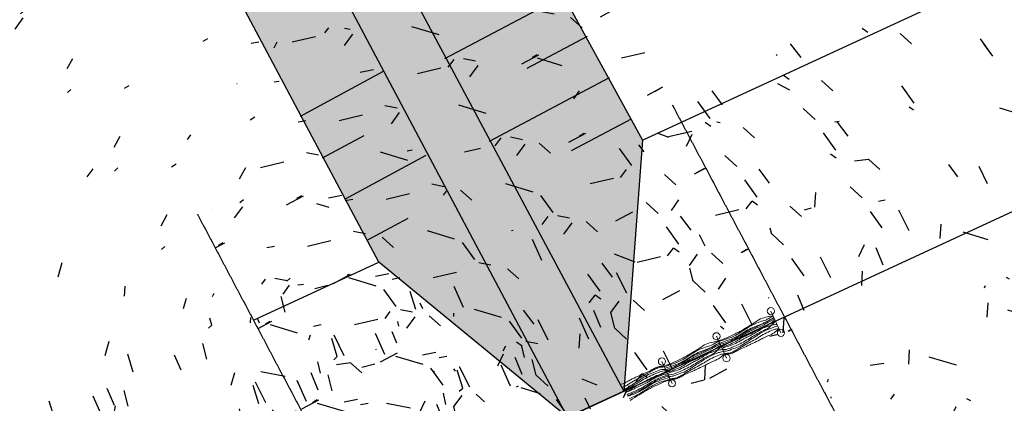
# Model space of a CAD drawing. Header units: millimetres. Extents: x 7530256134 to 7530295630, y 5726732434 to 5726764631.
# Tile 6 of 23: x 7530266316 to 7530274517, y 5726746298 to 5726749490. Entities that reach past the tile are written whole.
import ezdxf

# ---------------------------------------------------------------- set-up
doc = ezdxf.new("R2010")
doc.units = ezdxf.units.MM
doc.linetypes.add('mp3', pattern=[6.25, 4.75, -1.5])
for name, color, linetype in [('0 wymiar', 32, 'Continuous'), ('1 cienka', 4, 'Continuous'), ('3 przerywana 02', 6, 'mp3'), ('4 średnia', 3, 'Continuous'), ('9 kreskowanie', 8, 'Continuous')]:
    doc.layers.add(name, color=color, linetype=linetype)
doc.layers.add('1  cienka', color=4, linetype='Continuous', lineweight=18)
doc.layers.add('6 pomoc 01', color=1, linetype='Continuous', plot=False)

# ---------------------------------------------------------------- blocks, each defined once
blk = doc.blocks.new('sytuacja_k1')
at = {"layer": '9 kreskowanie'}
h = blk.add_hatch(dxfattribs=at)
h.set_pattern_fill('GRAVEL', color=256, scale=29.99999999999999, angle=65.10204981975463)
h.set_pattern_definition([(231.0127874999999, (-69578.80727148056, -62859.82821334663), (-5728.725656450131, -7167.641338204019), [102.5164319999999, -10149.14509186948]), (187.9697409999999, (-69643.30528497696, -62939.51298583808), (9091.588461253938, 1239.515732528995), [175.9214159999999, -17416.21466805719]), (135.5104471, (-69817.52749681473, -62963.9044977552), (8048.237043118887, -7971.71277065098), [124.0444559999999, -12280.41683822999]), (270.2736889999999, (-70104.33022212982, -63169.6966234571), (-36.64426606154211, 15258.9941083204), [160.2013559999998, -15859.93122772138]), (295.8336541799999, (-70103.56497955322, -63329.89612258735), (-4283.338511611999, 8932.06847236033), [157.0901099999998, -15551.94232360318]), (0.2736889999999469, (-70035.1113243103, -63471.2873064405), (-15258.9941083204, -36.64426606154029), [160.2013559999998, -15859.93122772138]), (40.69424046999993, (-69874.91182565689, -63470.52206481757), (-9493.624184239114, -8127.997037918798), [211.8580979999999, -20973.93459427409]), (75.25532836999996, (-69714.2811703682, -63332.38599456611), (4449.329969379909, 17020.18551084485), [200.0158559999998, -19801.57698057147]), (124.4295656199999, (-69663.37471294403, -63138.956667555), (-6606.085627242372, 9573.384181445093), [160.7438999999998, -15913.66370961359]), (178.2363582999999, (-69754.25824069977, -63006.37143958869), (8410.392758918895, -322.2757215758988), [183.5139839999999, -8992.181084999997]), (225.3974378, (-69937.68520927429, -63000.72352660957), (-8692.788480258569, -8849.072744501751), [237.3233759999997, -23495.03175365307]), (141.81407483, (-69350.58527421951, -63137.82498229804), (-5565.969930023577, 4286.574242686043), [81.00136199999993, -8019.169747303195]), (174.4692344, (-69414.25333023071, -63087.74848235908), (9972.184168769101, -1003.471426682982), [154.1045939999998, -15256.39169911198]), (227.9999999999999, (-69567.64087152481, -63072.89580978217), (39.87999865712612, -760.9557054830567), [107.7628019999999, -969.8679325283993]), (206.1985905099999, (-69625.69337081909, -62984.37272704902), (3725.018530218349, 1721.311403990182), [58.03239599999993, -5745.186710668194]), (294.8014094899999, (-69677.76386976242, -63009.99299873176), (-880.5957016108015, 2242.987117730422), [82.06968599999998, -4021.425896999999]), (33.96375652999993, (-69643.337641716, -63084.49336875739), (2203.107119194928, 1641.551406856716), [133.2958979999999, -4309.889445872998]), (164.56505118, (-69532.7834854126, -63010.02535499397), (1561.791409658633, -681.195708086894), [96.38614199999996, -2313.269435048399]), (19.38954033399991, (-70119.11817932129, -63033.12339652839), (7489.917058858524, 2681.667103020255), [135.0263999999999, -13367.64800176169]), (73.34617593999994, (-69991.7497086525, -62988.29601157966), (-2605.14283698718, -8530.032754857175), [113.2796819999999, -11214.66470346]), (296.1985905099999, (-69540.75948619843, -62857.83421386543), (-1721.311403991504, 3725.018530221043), [116.0640299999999, -5687.155076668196]), (346.61045967, (-69489.51894283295, -62961.97521270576), (-7729.197050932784, 1884.067129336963), [135.0263999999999, -13367.64800176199]), (342.4439547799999, (-70094.39257955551, -63504.91593612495), (-3884.538524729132, 1322.511417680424), [130.21056, -6380.3202939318]), (297.7751406, (-69970.24686717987, -63544.19247878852), (-4243.458517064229, 8171.112764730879), [109.101636, -10801.078014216]), (69.80140948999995, (-69493.2699303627, -63618.39111961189), (1322.511417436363, 3884.538524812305), [116.06403, -5687.155076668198]), (20.35402463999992, (-69453.19578695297, -63509.46452010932), (-9732.90417642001, -3562.262805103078), [127.734822, -12645.71279405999]), (72.44395477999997, (-69866.13822507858, -63637.9323202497), (-1322.511417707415, -3884.538524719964), [65.10527999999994, -6445.425573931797]), (104.3099324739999, (-69538.9272723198, -63620.78391898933), (-920.4757001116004, 3003.942823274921), [38.85437999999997, -3846.598489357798]), (168.9637565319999, (-69548.53082895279, -63583.13493408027), (2322.747115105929, -641.315709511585), [157.0901099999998, -2984.716376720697]), (189.0090059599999, (-69702.71597003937, -63553.06314910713), (7569.677056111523, 1159.755692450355), [145.5801, -14412.4094590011]), (306.6900675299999, (-69639.74844121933, -63152.97938216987), (-840.7157029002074, 1482.031412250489), [109.8971639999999, -2637.532907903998]), (356.1572265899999, (-69574.0863866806, -63241.10366691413), (13016.00699056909, -843.9514331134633), [191.8670279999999, -18994.80271950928]), (63.94539589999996, (-69382.6510591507, -63253.96233619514), (-2764.662831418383, -5486.209932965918), [78.45247199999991, -7766.817695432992]), (92.99999999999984, (-69348.19247341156, -63183.48232520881), (-800.8357041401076, 721.0757068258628), [45.71999999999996, -716.2799999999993]), (123.2564371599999, (-69719.13148450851, -63531.03207649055), (3322.982812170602, -5167.169943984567), [105.8600879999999, -10480.18223196]), (51.01278749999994, (-69777.18398332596, -63442.50899185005), (5728.725656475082, 7167.641338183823), [205.0328639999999, -10046.62865986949]), (2.999999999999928, (-69648.18795633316, -63283.13945068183), (721.0757068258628, 800.8357041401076), [198.1199999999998, -563.8799999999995]), (328.3048464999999, (-69450.33947372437, -63272.77065147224), (7888.717048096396, -4927.88994754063), [120.4828679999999, -11927.79501724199]), (257.0546040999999, (-69347.8260307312, -63336.07226623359), (-601.4357108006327, -3083.702820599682), [110.9487239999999, -5436.495011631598]), (210.64597536, (-69372.68105983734, -63444.20126403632), (-14059.35841818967, -8367.277028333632), [180.6435299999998, -17883.73932688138]), (178.42607874, (-69528.09495735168, -63536.28119148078), (-9932.304169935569, 242.5157229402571), [191.1088379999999, -18919.75393687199])])
h.paths.add_polyline_path([(-1106.685702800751, -6664.030024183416), (-2981.597506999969, -7447.09194625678), (-3043.631536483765, -8596.829689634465), (-1210.969786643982, -8596.829691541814)])
h.paths.add_polyline_path([(2595.847942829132, -4675.111675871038), (763.1861991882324, -4675.111673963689), (760.6815242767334, -4721.533304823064), (2588.023627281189, -4820.127434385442)])
h.paths.add_polyline_path([(-999.3737373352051, -4675.111673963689), (-2832.035486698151, -4675.11167205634), (-2851.355717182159, -5033.192560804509), (-1078.733919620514, -6145.972096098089)])
h = blk.add_hatch(dxfattribs=at)
h.set_pattern_fill('GRAVEL', color=256, scale=19.99999999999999, angle=62.10204981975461)
h.set_pattern_definition([(228.0127874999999, (-67222.77617120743, -81019.54457916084), (-4064.000000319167, -4571.99999971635), [68.34428799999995, -6766.096727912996]), (184.9697409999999, (-67268.49617099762, -81070.3445822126), (6095.999997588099, 508.0000289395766), [117.2809439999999, -11610.80977870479]), (132.5104471, (-67385.33617162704, -81080.50458015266), (5080.000002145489, -5587.999998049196), [82.69630399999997, -8186.944558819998]), (267.2736889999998, (-67583.45617055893, -81207.50458015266), (508.0000010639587, 10159.99999994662), [106.8009039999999, -10573.2874851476]), (292.8336541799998, (-67588.53617095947, -81314.18458045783), (-2540.000000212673, 6095.999999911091), [104.7267399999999, -10367.96154906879]), (357.2736889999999, (-67547.89617204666, -81410.70457900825), (-10159.99999994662, 508.0000010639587), [106.8009039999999, -10573.2874851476]), (37.69424046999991, (-67441.21617126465, -81415.7845808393), (-6603.999999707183, -5080.000000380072), [141.2387319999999, -13982.62306284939]), (72.25532836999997, (-67329.45617103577, -81329.42458022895), (3556.000000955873, 11175.99999969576), [133.3439039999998, -13201.05132038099]), (121.4295656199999, (-67288.81617069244, -81202.42458022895), (-4064.000000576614, 6603.999999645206), [107.1625999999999, -10609.10913974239]), (175.2363582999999, (-67344.69617128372, -81110.9845796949), (5587.999999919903, -508.0000008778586), [122.3426559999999, -5994.787389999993]), (222.3974377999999, (-67466.61617088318, -81100.82457984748), (-6095.999999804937, -5588.000000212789), [158.215584, -15663.35450243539]), (138.81407483, (-67080.53617191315, -81212.58458007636), (-3555.999999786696, 3048.00000024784), [54.00090799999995, -5346.113164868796]), (171.4692343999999, (-67121.1761713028, -81177.02458061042), (6604.000000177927, -1015.999998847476), [102.736396, -10170.927799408]), (225, (-67222.77617120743, -81161.78457893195), (-6.821210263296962e-13, -508.0000000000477), [71.84186799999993, -646.5786216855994]), (203.1985905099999, (-67258.33617019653, -81100.82457984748), (2540.000000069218, 1015.999999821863), [38.68826399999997, -3830.124473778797]), (291.8014094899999, (-67293.89617109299, -81116.0645796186), (-508.000000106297, 1523.999999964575), [54.71312399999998, -2680.950597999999]), (30.96375652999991, (-67273.57617092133, -81166.86458076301), (1524.000000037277, 1015.999999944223), [88.86393199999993, -2873.259630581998]), (161.5650511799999, (-67197.37617111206, -81121.1445795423), (1016.000000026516, -507.9999999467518), [64.2574279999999, -1542.179623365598]), (16.38954033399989, (-67588.53617191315, -81116.0645796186), (5080.000000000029, 1524.000000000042), [90.01759999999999, -8911.765334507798]), (70.34617593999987, (-67502.17617082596, -81090.66458000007), (-2032.000000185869, -5587.999999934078), [75.51978799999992, -7476.443135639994]), (293.1985905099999, (-67197.37617111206, -81019.54458106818), (-1015.999999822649, 2540.000000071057), [77.37601999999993, -3791.436717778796]), (343.6104596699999, (-67166.89617204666, -81090.66458000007), (-5080.000000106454, 1523.999999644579), [90.01759999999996, -8911.765334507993]), (339.4439547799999, (-67588.53617095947, -81431.02457870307), (-2539.99999999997, 1016.000000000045), [86.80703999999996, -4253.546862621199]), (294.7751405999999, (-67507.25617170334, -81461.50458015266), (-2540.000003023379, 5587.999998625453), [72.73442399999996, -7200.718676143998]), (66.80140948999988, (-67192.29617118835, -81527.54457916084), (1015.999999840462, 2540.000000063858), [77.37601999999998, -3791.436717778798]), (17.3540246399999, (-67161.81617116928, -81456.42458022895), (-6603.999999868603, -2032.000000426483), [85.15654799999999, -8430.475196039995]), (69.44395477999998, (-67441.21617174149, -81527.54458106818), (-1016.000000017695, -2539.999999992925), [43.40351999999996, -4296.950382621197]), (101.3099324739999, (-67222.77617120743, -81527.54458297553), (-508.0000000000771, 2032.000000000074), [25.90291999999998, -2564.3989929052]), (165.9637565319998, (-67227.85617113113, -81502.1445795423), (1523.999999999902, -507.9999999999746), [104.7267399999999, -1989.810917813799]), (186.0090059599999, (-67329.4561715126, -81476.74457992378), (5079.999999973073, 508.0000002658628), [97.05339999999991, -9608.272972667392]), (303.6900675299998, (-67273.57617139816, -81212.58458198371), (-508.0000000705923, 1015.999999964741), [73.26477599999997, -1758.355271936]), (353.1572265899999, (-67232.93617153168, -81273.54458106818), (8636.000000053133, -1015.99999954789), [127.911352, -12663.2018130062]), (60.9453958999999, (-67105.93617105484, -81288.78457893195), (-2032.000000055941, -3555.999999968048), [52.30164799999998, -5177.878463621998]), (90, (-67080.53617191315, -81243.06458152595), (-507.9999999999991, 508.0000000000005), [30.47999999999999, -477.5199999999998]), (120.2564371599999, (-67339.61617040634, -81461.50458015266), (2031.999999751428, -3556.000000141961), [70.57339199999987, -6986.788154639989]), (48.01278749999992, (-67375.17617082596, -81400.54458106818), (4064.000000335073, 4571.999999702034), [136.688576, -6697.752439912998]), (359.9999999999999, (-67283.73617172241, -81298.94458068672), (508.0000000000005, 507.9999999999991), [132.08, -375.9199999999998]), (325.3048464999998, (-67151.65617084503, -81298.94457877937), (5080.0000019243, -3555.99999725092), [80.32191199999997, -7951.863344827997]), (254.0546040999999, (-67085.6161699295, -81344.66458000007), (-507.9999999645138, -2032.000000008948), [73.96581599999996, -3624.330007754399]), (207.64597536, (-67105.93617105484, -81415.78457893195), (-9652.000000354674, -5079.999999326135), [120.4290199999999, -11922.49288458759]), (175.42607874, (-67212.61617088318, -81471.66458000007), (-6603.999999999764, 507.9999999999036), [127.4058919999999, -12613.16929124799])])
h.paths.add_polyline_path([(-2851.355715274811, -5033.192562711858), (-9346.052822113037, -5129.379355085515), (-9337.164503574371, -6178.552174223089), (-1078.733919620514, -6145.972096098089)])
h.paths.add_polyline_path([(-1106.685702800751, -6664.030027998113), (-9344.629443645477, -6674.332491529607), (-9338.235434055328, -7462.108242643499), (-2981.597506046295, -7447.09194625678)])
h = blk.add_hatch(dxfattribs=at)
h.set_pattern_fill('GRAVEL', color=256, scale=15, angle=62.10204981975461)
h.set_pattern_definition([(228.0127874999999, (-41019.48232269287, -81146.54458106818), (-3048.000000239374, -3428.999999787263), [51.25821599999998, -5074.572545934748]), (184.9697409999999, (-41053.77232265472, -81184.6445795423), (4571.999998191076, 381.0000217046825), [87.96070799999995, -8708.107334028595]), (132.5104471, (-41141.402323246, -81192.26458038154), (3810.000001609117, -4190.999998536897), [62.02222799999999, -6140.208419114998]), (267.2736889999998, (-41289.99232292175, -81287.51458038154), (381.0000007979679, 7619.999999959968), [80.10067799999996, -7929.965613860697]), (292.8336541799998, (-41293.80232286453, -81367.52458061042), (-1905.000000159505, 4571.999999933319), [78.54505499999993, -7775.971161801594]), (357.2736889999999, (-41263.32232189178, -81439.91458000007), (-7619.999999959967, 381.0000007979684), [80.10067799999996, -7929.965613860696]), (37.69424046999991, (-41183.31232261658, -81443.72457946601), (-4952.999999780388, -3810.000000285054), [105.9290489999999, -10486.96729713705]), (72.25532836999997, (-41099.49232196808, -81378.9545809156), (2667.000000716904, 8381.999999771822), [100.0079279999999, -9900.788490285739]), (121.4295656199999, (-41069.01232242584, -81283.7045809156), (-3048.000000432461, 4952.999999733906), [80.3719499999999, -7956.831854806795]), (175.2363582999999, (-41110.92232322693, -81215.12457908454), (4190.999999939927, -381.0000006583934), [91.7569919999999, -4496.090542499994]), (222.3974377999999, (-41202.36232328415, -81207.50458206), (-4571.999999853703, -4191.000000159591), [118.661688, -11747.51587682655]), (138.81407483, (-40912.80232286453, -81291.32458175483), (-2666.999999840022, 2286.00000018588), [40.50068099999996, -4009.584873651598]), (171.4692343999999, (-40943.28232192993, -81264.65457977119), (4953.000000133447, -761.9999991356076), [77.05229699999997, -7628.195849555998]), (225, (-41019.48232269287, -81253.22457946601), (-5.684341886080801e-13, -381.0000000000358), [53.88140099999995, -484.9339662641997]), (203.1985905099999, (-41046.15232229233, -81207.50458015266), (1905.000000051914, 761.9999998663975), [29.01619799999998, -2872.593355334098]), (291.8014094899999, (-41072.82232236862, -81218.93458236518), (-381.000000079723, 1142.999999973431), [41.03484299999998, -2010.712948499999]), (30.96375652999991, (-41057.58232307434, -81257.0345808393), (1143.000000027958, 761.9999999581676), [66.64794899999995, -2154.944722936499]), (161.5650511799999, (-41000.4323220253, -81222.74457992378), (762.0000000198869, -380.9999999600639), [48.19307099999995, -1156.634717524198]), (16.38954033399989, (-41293.8023223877, -81218.93457855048), (3810.000000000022, 1143.000000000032), [67.51319999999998, -6683.824000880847]), (70.34617593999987, (-41229.03232288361, -81199.88457931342), (-1524.000000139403, -4190.99999995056), [56.63984099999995, -5607.332351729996]), (293.1985905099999, (-41000.43232250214, -81146.54458106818), (-761.9999998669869, 1905.000000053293), [58.03201499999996, -2843.577538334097]), (343.6104596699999, (-40977.57232189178, -81199.88458312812), (-3810.00000007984, 1142.999999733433), [67.51319999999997, -6683.824000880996]), (339.4439547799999, (-41293.80232143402, -81455.15457977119), (-1904.999999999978, 762.0000000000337), [65.10527999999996, -3190.160146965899]), (294.7751405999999, (-41232.84232282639, -81478.01458038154), (-1905.000002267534, 4190.99999896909), [54.55081799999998, -5400.539007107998]), (66.80140948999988, (-40996.62232255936, -81527.54458106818), (761.9999998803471, 1905.000000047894), [58.03201499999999, -2843.577538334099]), (17.3540246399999, (-40973.76232242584, -81474.20457900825), (-4952.999999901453, -1524.000000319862), [63.867411, -6322.856397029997]), (69.44395477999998, (-41183.31232309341, -81527.54458106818), (-762.0000000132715, -1904.999999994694), [32.55263999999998, -3222.712786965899]), (101.3099324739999, (-41019.48232316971, -81527.54457916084), (-381.0000000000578, 1524.000000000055), [19.42718999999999, -1923.299244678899]), (165.9637565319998, (-41023.29232215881, -81508.49457992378), (1142.999999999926, -380.9999999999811), [78.54505499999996, -1492.358188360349]), (186.0090059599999, (-41099.49232244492, -81489.44457877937), (3809.999999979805, 381.0000001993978), [72.79004999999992, -7206.204729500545]), (303.6900675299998, (-41057.58232164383, -81291.32457984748), (-381.0000000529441, 761.9999999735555), [54.94858199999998, -1318.766453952]), (353.1572265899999, (-41027.10232257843, -81337.04458106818), (6477.000000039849, -761.9999996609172), [95.93351399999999, -9497.401359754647]), (60.9453958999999, (-40931.85232162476, -81348.47457946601), (-1524.000000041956, -2666.999999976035), [39.22623599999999, -3883.408847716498]), (90, (-40912.80232286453, -81314.18458045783), (-380.9999999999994, 381.0000000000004), [22.85999999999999, -358.1399999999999]), (120.2564371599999, (-41107.11232233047, -81478.01457847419), (1523.99999981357, -2667.000000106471), [52.93004399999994, -5240.091115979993]), (48.01278749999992, (-41133.78232240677, -81432.29458106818), (3048.000000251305, 3428.999999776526), [102.516432, -5023.314329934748]), (359.9999999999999, (-41065.20232200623, -81356.09458030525), (381.0000000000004, 380.9999999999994), [99.05999999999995, -281.9399999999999]), (325.3048464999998, (-40966.14232301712, -81356.09458030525), (3810.000001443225, -2666.999997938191), [60.24143399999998, -5963.897508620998]), (254.0546040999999, (-40916.61232185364, -81390.38457931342), (-380.9999999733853, -1524.000000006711), [55.47436199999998, -2718.247505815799]), (207.64597536, (-40931.85232210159, -81443.72457946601), (-7239.000000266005, -3809.999999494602), [90.32176499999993, -8941.869663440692]), (175.42607874, (-41011.86232376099, -81485.63458122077), (-4952.999999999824, 380.9999999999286), [95.55441899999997, -9459.876968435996])])
h.paths.add_polyline_path([(-1106.685697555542, -6664.030026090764), (-9339.420530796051, -6674.332308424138), (-9343.44434595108, -6178.576761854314), (-1078.733919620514, -6145.97209419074)])
at = {"layer": '1  cienka'}
blk.add_line((-1107.876983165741, -5753.47968353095, 2.845869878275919e-07), (-980.9790983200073, -5760.326445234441, -3.213753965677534e-07), dxfattribs=at)
at = {"layer": '1  cienka', "elevation": -6.05962384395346e-07}
for points in [[(-894.5254173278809, -4763.103020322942), (-1094.234936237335, -4752.327696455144)], [(-921.463704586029, -5262.37682403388), (-1121.173223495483, -5251.601500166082)], [(-948.4019908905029, -5761.65062393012), (-1148.111508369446, -5750.875300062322)]]:
    blk.add_lwpolyline(points, dxfattribs=at)
at = {"layer": '1  cienka'}
for centre in [(-1094.234936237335, -4752.327696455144, -6.059623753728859e-07), (-894.5254158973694, -4763.103020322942, -6.059623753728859e-07), (-1121.173223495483, -5251.601500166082, -6.059623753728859e-07), (-921.4637022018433, -5262.376822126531, -6.059623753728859e-07), (-1148.111508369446, -5750.875300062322, -6.059623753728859e-07), (-948.4019885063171, -5761.65062393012, -6.059623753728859e-07)]:
    blk.add_circle(centre, 29.9999997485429, dxfattribs=at)
for points, knots in [([(-1081.067987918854, -5254.167414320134), (-1070.127675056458, -5204.776772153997), (-1066.950273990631, -5124.250620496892), (-1064.515159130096, -5033.193823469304), (-1069.800720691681, -4982.24815429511), (-1069.927543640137, -4951.396786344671), (-1073.13445186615, -4910.493487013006), (-1081.851131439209, -4858.909092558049), (-1067.893494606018, -4808.200838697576), (-1057.178065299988, -4774.208206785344), (-1054.758903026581, -4759.420820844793), (-1054.129683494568, -4754.893616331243)], [33.75343855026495, 33.75343855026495, 33.75343855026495, 33.75343855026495, 183.6037756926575, 275.5456577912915, 306.401048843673, 337.112495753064, 367.9678868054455, 429.6789324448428, 491.5764304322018, 522.8879962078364, 536.5971778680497, 536.5971778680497, 536.5971778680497, 536.5971778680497]), ([(-1046.931219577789, -4755.282007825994), (-1047.975353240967, -4768.668757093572), (-1049.225027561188, -4792.281107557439), (-1046.655265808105, -4826.11915077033), (-1060.044735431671, -4867.815115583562), (-1068.400957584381, -4979.51023544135), (-1045.740523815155, -5112.990080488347), (-1064.807086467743, -5204.252079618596), (-1073.869526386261, -5254.555807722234)], [20.9636737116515, 20.9636737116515, 20.9636737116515, 20.9636737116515, 61.19160800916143, 91.90305491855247, 122.4988589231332, 246.3276602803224, 369.4328806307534, 522.3143140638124, 522.3143140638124, 522.3143140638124, 522.3143140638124]), ([(-1032.444214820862, -4756.063652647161), (-1033.488345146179, -4769.450403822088), (-1034.738020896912, -4793.062754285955), (-1032.168257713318, -4826.900795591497), (-1036.516644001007, -4888.542469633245), (-1053.913952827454, -4980.291882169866), (-1031.253518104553, -5113.771727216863), (-1050.320083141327, -5205.033726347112), (-1059.382524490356, -5255.337452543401)], [20.9636737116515, 20.9636737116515, 20.9636737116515, 20.9636737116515, 61.19160800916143, 91.90305491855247, 122.4988589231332, 246.3276602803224, 369.4328806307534, 522.3143140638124, 522.3143140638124, 522.3143140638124, 522.3143140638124]), ([(-1047.754257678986, -5255.964855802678), (-1043.205152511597, -5239.308176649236), (-1036.741541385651, -5201.965967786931), (-1031.944115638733, -5143.915573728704), (-1035.925373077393, -5072.344824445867), (-1041.897059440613, -4970.218210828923), (-1028.941421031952, -4878.374621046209), (-1033.202836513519, -4800.304154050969), (-1032.36336517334, -4773.00885452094), (-1030.514156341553, -4756.167790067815)], [42.04117852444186, 42.04117852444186, 42.04117852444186, 42.04117852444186, 93.88172205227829, 155.0878110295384, 216.5108813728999, 308.645222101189, 461.630035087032, 492.341481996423, 543.1540149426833, 543.1540149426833, 543.1540149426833, 543.1540149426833]), ([(-1037.77928686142, -5256.503054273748), (-1033.230183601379, -5239.846373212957), (-1026.766570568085, -5202.504166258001), (-1021.969145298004, -5144.453774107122), (-1025.950404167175, -5072.883024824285), (-1031.922085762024, -4970.756411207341), (-1018.966455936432, -4878.912821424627), (-1023.227865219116, -4800.842352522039), (-1022.388391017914, -4773.547052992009), (-1020.539182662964, -4756.705988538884)], [42.04117852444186, 42.04117852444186, 42.04117852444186, 42.04117852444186, 93.88172205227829, 155.0878110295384, 216.5108813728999, 308.645222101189, 461.630035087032, 492.341481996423, 543.1540149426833, 543.1540149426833, 543.1540149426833, 543.1540149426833]), ([(-973.2738857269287, -4759.256188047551), (-978.9782404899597, -4773.048351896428), (-987.720377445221, -4796.63534797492), (-992.8744654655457, -4831.818131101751), (-1003.275858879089, -4881.905811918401), (-1007.039483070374, -4933.219181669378), (-1005.670996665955, -5005.149769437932), (-1014.369238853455, -5054.661415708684), (-1007.483350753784, -5106.782065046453), (-1007.257860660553, -5144.401638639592), (-1010.396568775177, -5183.013720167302), (-1014.607686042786, -5228.220492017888), (-1023.856535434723, -5247.764401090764), (-1027.027920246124, -5257.083145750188)], [19.39348827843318, 19.39348827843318, 19.39348827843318, 19.39348827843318, 63.96785489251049, 94.82324594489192, 125.6789005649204, 217.504924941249, 248.21637185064, 341.3840969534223, 371.979900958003, 402.6047451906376, 463.796353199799, 494.6520078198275, 523.671384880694, 523.671384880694, 523.671384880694, 523.671384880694]), ([(-1009.576417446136, -5258.024740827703), (-1011.923917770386, -5248.264740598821), (-1001.530841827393, -5200.309317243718), (-989.0086884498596, -5127.749851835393), (-997.401563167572, -5055.352030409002), (-992.6124796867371, -4988.034935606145), (-998.3347787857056, -4907.382298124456), (-1005.208521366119, -4841.41531432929), (-1006.621533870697, -4796.102982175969), (-1011.25199508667, -4761.297789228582), (-1010.564210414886, -4757.244187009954)], [33.49397545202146, 33.49397545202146, 33.49397545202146, 33.49397545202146, 63.60559278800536, 186.7110333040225, 248.8229664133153, 280.8071904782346, 343.1612527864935, 435.1030169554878, 526.89042896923, 539.2227298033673, 539.2227298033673, 539.2227298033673, 539.2227298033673]), ([(-1000.212191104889, -5258.529986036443), (-986.8442969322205, -5239.969448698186), (-981.5303955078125, -5210.777031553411), (-977.4090085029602, -5160.177878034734), (-971.5445127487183, -5084.712196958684), (-977.1715774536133, -4996.885252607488), (-983.2456068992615, -4905.518540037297), (-974.8799386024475, -4832.102734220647), (-992.6659545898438, -4787.868937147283), (-999.0103011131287, -4762.423557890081), (-1000.089614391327, -4757.809343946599)], [34.14929736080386, 34.14929736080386, 34.14929736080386, 34.14929736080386, 92.56643668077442, 123.1622406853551, 185.516302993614, 307.8995190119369, 399.7737860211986, 461.0232973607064, 525.3923417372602, 539.6089680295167, 539.6089680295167, 539.6089680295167, 539.6089680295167]), ([(-985.505096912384, -5259.323509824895), (-975.4973731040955, -5239.649077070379), (-967.586428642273, -5223.533629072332), (-965.9084072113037, -5177.277844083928), (-954.3248400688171, -5129.296900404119), (-958.8502378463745, -5078.272534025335), (-960.9690804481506, -5037.150475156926), (-966.3322172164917, -5006.632864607), (-965.2224326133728, -4975.541668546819), (-970.4547848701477, -4945.016022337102), (-973.9561047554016, -4893.873514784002), (-971.8151535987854, -4842.530926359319), (-964.4795722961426, -4791.384327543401), (-960.6285400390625, -4770.677830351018), (-958.5667915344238, -4760.049708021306)], [29.68041576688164, 29.68041576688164, 29.68041576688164, 29.68041576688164, 69.12625862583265, 99.98164967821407, 161.1877386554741, 222.7403488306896, 253.5960034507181, 284.6517954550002, 315.3632423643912, 346.4190343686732, 377.2746889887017, 469.0717556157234, 499.7832025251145, 532.2574922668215, 532.2574922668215, 532.2574922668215, 532.2574922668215]), ([(-935.0080194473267, -4761.320820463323), (-938.7962698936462, -4771.75930084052), (-948.2056193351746, -4801.737358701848), (-950.3726139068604, -4854.14822448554), (-952.4950633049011, -4905.193974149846), (-947.4303998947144, -4956.188563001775), (-946.1133208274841, -4997.167898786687), (-947.3870282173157, -5038.10362304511), (-945.2977709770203, -5078.86084998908), (-944.839861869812, -5120.147675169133), (-942.798680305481, -5150.083206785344), (-942.611249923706, -5191.39984191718), (-946.0166993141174, -5222.200319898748), (-957.0973410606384, -5244.468628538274), (-959.2353749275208, -5252.585354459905), (-961.9463248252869, -5260.594622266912)], [30.35175722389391, 30.35175722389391, 30.35175722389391, 30.35175722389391, 63.59265080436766, 124.8421621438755, 186.0916734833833, 216.9470645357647, 278.3699583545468, 308.9947140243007, 339.7063374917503, 400.9124264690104, 431.7680810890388, 462.4795279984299, 493.0753320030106, 523.9309866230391, 532.6669163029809, 532.6669163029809, 532.6669163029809, 532.6669163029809]), ([(-927.2317991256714, -4761.740387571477), (-931.0200519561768, -4772.178864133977), (-924.5416383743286, -4797.832077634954), (-918.1341724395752, -4832.61015189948), (-926.5506739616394, -4897.277016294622), (-925.3200812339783, -4957.381527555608), (-927.0501575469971, -4998.19645179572), (-929.8211641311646, -5039.051386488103), (-929.3983788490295, -5079.718702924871), (-937.0636429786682, -5120.567240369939), (-935.0224575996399, -5150.502773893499), (-934.8350319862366, -5191.819409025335), (-938.2404823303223, -5222.619887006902), (-949.3211188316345, -5244.88819373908), (-951.4591498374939, -5253.004919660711), (-954.1701035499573, -5261.014187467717)], [30.35175722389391, 30.35175722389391, 30.35175722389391, 30.35175722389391, 63.59265080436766, 124.8421621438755, 186.0916734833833, 216.9470645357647, 278.3699583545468, 308.9947140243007, 339.7063374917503, 400.9124264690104, 431.7680810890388, 462.4795279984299, 493.0753320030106, 523.9309866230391, 532.6669163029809, 532.6669163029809, 532.6669163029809, 532.6669163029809]), ([(-1108.006275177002, -5753.441214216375), (-1097.065960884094, -5704.050572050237), (-1093.888560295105, -5623.524422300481), (-1091.45344543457, -5532.467625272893), (-1096.739007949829, -5481.521958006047), (-1096.865829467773, -5450.670590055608), (-1100.072739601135, -5409.767288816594), (-1108.789417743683, -5358.182896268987), (-1094.831780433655, -5307.474640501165), (-1084.116351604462, -5273.482004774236), (-1081.697190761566, -5258.694620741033), (-1081.067969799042, -5254.167416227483)], [33.75343855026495, 33.75343855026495, 33.75343855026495, 33.75343855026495, 183.6037756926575, 275.5456577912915, 306.401048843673, 337.112495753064, 367.9678868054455, 429.6789324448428, 491.5764304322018, 522.8879962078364, 536.5971778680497, 536.5971778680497, 536.5971778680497, 536.5971778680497]), ([(-1073.869505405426, -5254.555807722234), (-1074.913639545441, -5267.942560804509), (-1076.163314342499, -5291.554909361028), (-1073.593552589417, -5325.392952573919), (-1086.983023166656, -5367.088917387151), (-1095.339244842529, -5478.784037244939), (-1072.678811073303, -5612.263882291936), (-1091.745372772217, -5703.525879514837), (-1100.807813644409, -5753.829609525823)], [20.9636737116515, 20.9636737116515, 20.9636737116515, 20.9636737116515, 61.19160800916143, 91.90305491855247, 122.4988589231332, 246.3276602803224, 369.4328806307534, 522.3143140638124, 522.3143140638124, 522.3143140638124, 522.3143140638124]), ([(-1059.382501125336, -5255.337456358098), (-1060.426632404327, -5268.724205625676), (-1061.67630815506, -5292.336556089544), (-1059.106544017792, -5326.174597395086), (-1063.454929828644, -5387.816271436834), (-1080.852240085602, -5479.565683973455), (-1058.191804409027, -5613.045527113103), (-1077.258368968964, -5704.307528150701), (-1086.320810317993, -5754.61125434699)], [20.9636737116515, 20.9636737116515, 20.9636737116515, 20.9636737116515, 61.19160800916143, 91.90305491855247, 122.4988589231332, 246.3276602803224, 369.4328806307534, 522.3143140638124, 522.3143140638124, 522.3143140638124, 522.3143140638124]), ([(-1074.692543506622, -5755.238657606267), (-1070.143438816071, -5738.581976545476), (-1063.679827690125, -5701.239767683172), (-1058.88240146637, -5643.189375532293), (-1062.863659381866, -5571.618626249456), (-1068.835345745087, -5469.492012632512), (-1055.879707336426, -5377.648422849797), (-1060.141122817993, -5299.577955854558), (-1059.301651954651, -5272.282656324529), (-1057.452443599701, -5255.441591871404)], [42.04117852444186, 42.04117852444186, 42.04117852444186, 42.04117852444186, 93.88172205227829, 155.0878110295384, 216.5108813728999, 308.645222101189, 461.630035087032, 492.341481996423, 543.1540149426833, 543.1540149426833, 543.1540149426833, 543.1540149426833]), ([(-1064.717573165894, -5755.776854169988), (-1060.168469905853, -5739.120175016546), (-1053.704856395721, -5701.777968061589), (-1048.907431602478, -5643.727574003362), (-1052.888690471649, -5572.156824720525), (-1058.860372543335, -5470.03021301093), (-1045.904742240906, -5378.186623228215), (-1050.16615152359, -5300.116154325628), (-1049.326676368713, -5272.82085288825), (-1047.477468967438, -5255.979788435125)], [42.04117852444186, 42.04117852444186, 42.04117852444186, 42.04117852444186, 93.88172205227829, 155.0878110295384, 216.5108813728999, 308.645222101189, 461.630035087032, 492.341481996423, 543.1540149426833, 543.1540149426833, 543.1540149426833, 543.1540149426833]), ([(-1000.212171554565, -5258.52998985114), (-1005.916527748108, -5272.322153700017), (-1014.658663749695, -5295.90914787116), (-1019.81275177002, -5331.091929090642), (-1030.214146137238, -5381.17961372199), (-1033.977769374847, -5432.492981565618), (-1032.609283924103, -5504.423569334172), (-1041.307524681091, -5553.935217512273), (-1034.421637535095, -5606.055866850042), (-1034.196147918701, -5643.675438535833), (-1037.334856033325, -5682.287521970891), (-1041.54597234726, -5727.494293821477), (-1050.794822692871, -5747.038202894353), (-1053.966206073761, -5756.356945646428)], [19.39348827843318, 19.39348827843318, 19.39348827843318, 19.39348827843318, 63.96785489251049, 94.82324594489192, 125.6789005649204, 217.504924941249, 248.21637185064, 341.3840969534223, 371.979900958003, 402.6047451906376, 463.796353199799, 494.6520078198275, 523.671384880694, 523.671384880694, 523.671384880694, 523.671384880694]), ([(-1036.51470375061, -5757.298540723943), (-1038.862205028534, -5747.53854240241), (-1028.469128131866, -5699.583117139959), (-1015.946974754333, -5627.023655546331), (-1024.339848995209, -5554.62583221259), (-1019.550766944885, -5487.308737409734), (-1025.273065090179, -5406.656099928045), (-1032.146807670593, -5340.689112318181), (-1033.559820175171, -5295.37678207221), (-1038.190281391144, -5260.571589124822), (-1037.502497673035, -5256.517988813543)], [33.49397545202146, 33.49397545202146, 33.49397545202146, 33.49397545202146, 63.60559278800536, 186.7110333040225, 248.8229664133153, 280.8071904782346, 343.1612527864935, 435.1030169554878, 526.89042896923, 539.2227298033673, 539.2227298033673, 539.2227298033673, 539.2227298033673]), ([(-1027.150477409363, -5757.803787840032), (-1013.782583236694, -5739.243250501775), (-1008.468681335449, -5710.050833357), (-1004.347296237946, -5659.451679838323), (-998.4828000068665, -5583.985998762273), (-1004.109863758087, -5496.159052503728), (-1010.18389415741, -5404.792341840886), (-1001.818224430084, -5331.376536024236), (-1019.604241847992, -5287.142737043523), (-1025.948587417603, -5261.69735969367), (-1027.027901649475, -5257.083143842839)], [34.14929736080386, 34.14929736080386, 34.14929736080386, 34.14929736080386, 92.56643668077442, 123.1622406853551, 185.516302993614, 307.8995190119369, 399.7737860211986, 461.0232973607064, 525.3923417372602, 539.6089680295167, 539.6089680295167, 539.6089680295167, 539.6089680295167]), ([(-1012.443384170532, -5758.597309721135), (-1002.435659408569, -5738.922876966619), (-994.524715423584, -5722.807430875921), (-992.8466930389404, -5676.551645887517), (-981.263126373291, -5628.570702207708), (-985.7885241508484, -5577.546335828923), (-987.9073667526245, -5536.424278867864), (-993.2705044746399, -5505.90666450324), (-992.1607189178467, -5474.815466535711), (-997.3930711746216, -5444.289824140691), (-1000.894390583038, -5393.14731658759), (-998.7534408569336, -5341.804730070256), (-991.4178581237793, -5290.65812934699), (-987.5668263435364, -5269.951632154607), (-985.5050783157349, -5259.323509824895)], [29.68041576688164, 29.68041576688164, 29.68041576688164, 29.68041576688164, 69.12625862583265, 99.98164967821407, 161.1877386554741, 222.7403488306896, 253.5960034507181, 284.6517954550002, 315.3632423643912, 346.4190343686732, 377.2746889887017, 469.0717556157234, 499.7832025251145, 532.2574922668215, 532.2574922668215, 532.2574922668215, 532.2574922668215]), ([(-961.9463057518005, -5260.594620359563), (-965.7345561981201, -5271.03310073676), (-975.1439065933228, -5301.011160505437), (-977.3108997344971, -5353.422026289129), (-979.433349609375, -5404.467775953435), (-974.3686861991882, -5455.462362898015), (-973.0516080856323, -5496.441700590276), (-974.3253145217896, -5537.377421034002), (-972.236056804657, -5578.134651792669), (-971.7781491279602, -5619.421476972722), (-969.7369666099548, -5649.357010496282), (-969.5495362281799, -5690.673641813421), (-972.9549856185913, -5721.474121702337), (-984.0356273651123, -5743.742430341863), (-986.1736602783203, -5751.859158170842), (-988.8846116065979, -5759.868424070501)], [30.35175722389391, 30.35175722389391, 30.35175722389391, 30.35175722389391, 63.59265080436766, 124.8421621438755, 186.0916734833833, 216.9470645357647, 278.3699583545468, 308.9947140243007, 339.7063374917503, 400.9124264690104, 431.7680810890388, 462.4795279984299, 493.0753320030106, 523.9309866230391, 532.6669163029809, 532.6669163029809, 532.6669163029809, 532.6669163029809]), ([(-954.1700849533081, -5261.014187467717), (-957.9583377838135, -5271.452665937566), (-951.4799246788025, -5297.105877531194), (-945.0724587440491, -5331.883953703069), (-953.4889597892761, -5396.550818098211), (-952.2583675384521, -5456.6553255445), (-953.9884448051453, -5497.470251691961), (-956.7594513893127, -5538.325188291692), (-956.3366651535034, -5578.992502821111), (-964.0019288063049, -5619.841042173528), (-961.9607448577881, -5649.776575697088), (-961.7733192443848, -5691.093210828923), (-965.1787686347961, -5721.893688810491), (-976.2594051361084, -5744.161995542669), (-978.3974370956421, -5752.278721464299), (-981.1083898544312, -5760.287987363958)], [30.35175722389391, 30.35175722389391, 30.35175722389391, 30.35175722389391, 63.59265080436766, 124.8421621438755, 186.0916734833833, 216.9470645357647, 278.3699583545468, 308.9947140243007, 339.7063374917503, 400.9124264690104, 431.7680810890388, 462.4795279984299, 493.0753320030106, 523.9309866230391, 532.6669163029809, 532.6669163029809, 532.6669163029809, 532.6669163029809]), ([(-1138.413374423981, -6136.642742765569), (-1137.571097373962, -6126.311230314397), (-1135.81844997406, -6102.987078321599), (-1136.766865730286, -6056.676729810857), (-1135.037007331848, -6015.861792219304), (-1132.266218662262, -5975.006842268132), (-1132.68922328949, -5934.339531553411), (-1125.024175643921, -5893.490952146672), (-1127.065521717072, -5863.555428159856), (-1127.253168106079, -5822.238794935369), (-1123.847881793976, -5791.438297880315), (-1112.767365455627, -5769.16993202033), (-1110.629377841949, -5761.053196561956), (-1107.918467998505, -5753.04391349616)], [160.0772249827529, 160.0772249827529, 160.0772249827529, 160.0772249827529, 186.0916734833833, 216.9470645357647, 278.3699583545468, 308.9947140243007, 339.7063374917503, 400.9124264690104, 431.7680810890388, 462.4795279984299, 493.0753320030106, 523.9309866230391, 532.6669163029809, 532.6669163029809, 532.6669163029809, 532.6669163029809]), ([(-1110.851219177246, -6136.642597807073), (-1110.497228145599, -6123.996124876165), (-1110.361223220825, -6101.115502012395), (-1114.656541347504, -6057.869574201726), (-1115.97383928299, -6016.890246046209), (-1114.700350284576, -5975.95451606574), (-1116.78982591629, -5935.197296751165), (-1117.247954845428, -5893.910477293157), (-1119.289296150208, -5863.97495330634), (-1119.476947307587, -5822.658321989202), (-1116.071662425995, -5791.857826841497), (-1104.991140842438, -5769.589457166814), (-1102.853151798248, -5761.472719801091), (-1100.142243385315, -5753.463438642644)], [148.1707406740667, 148.1707406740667, 148.1707406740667, 148.1707406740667, 186.0916734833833, 216.9470645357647, 278.3699583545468, 308.9947140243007, 339.7063374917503, 400.9124264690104, 431.7680810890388, 462.4795279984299, 493.0753320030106, 523.9309866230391, 532.6669163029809, 532.6669163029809, 532.6669163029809, 532.6669163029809]), ([(-1076.583464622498, -5754.734425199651), (-1086.591083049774, -5774.408909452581), (-1094.501941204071, -5790.524399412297), (-1096.179716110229, -5836.780192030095), (-1107.763025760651, -5884.76119865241), (-1103.237356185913, -5935.785540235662), (-1101.118292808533, -5976.907589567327), (-1095.754992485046, -6007.425169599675), (-1096.864611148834, -6038.516373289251), (-1091.632096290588, -6069.041992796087), (-1089.385852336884, -6101.84949363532), (-1089.213742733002, -6124.400322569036), (-1089.508903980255, -6136.642481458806)], [29.68041576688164, 29.68041576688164, 29.68041576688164, 29.68041576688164, 69.12625862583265, 99.98164967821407, 161.1877386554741, 222.7403488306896, 253.5960034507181, 284.6517954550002, 315.3632423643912, 346.4190343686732, 377.2746889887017, 413.9660409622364, 413.9660409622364, 413.9660409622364, 413.9660409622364]), ([(-1061.876365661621, -5755.527868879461), (-1075.244161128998, -5774.088476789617), (-1080.557905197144, -5803.28092445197), (-1084.679022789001, -5853.880098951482), (-1090.543114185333, -5929.345812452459), (-1084.915580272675, -6017.172726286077), (-1079.805547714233, -6094.032595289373), (-1082.121757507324, -6130.769262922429), (-1082.463441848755, -6136.642443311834)], [34.14929736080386, 34.14929736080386, 34.14929736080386, 34.14929736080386, 92.56643668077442, 123.1622406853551, 185.516302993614, 307.8995190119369, 399.7737860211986, 417.2794784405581, 417.2794784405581, 417.2794784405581, 417.2794784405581]), ([(-1052.512136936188, -5756.033064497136), (-1050.164584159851, -5765.793051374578), (-1060.55740404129, -5813.748530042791), (-1073.079169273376, -5886.308062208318), (-1064.685908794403, -5958.705839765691), (-1069.474630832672, -6026.02295936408), (-1065.082994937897, -6087.915966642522), (-1061.896375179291, -6122.801134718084), (-1060.661434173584, -6136.642328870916)], [33.49397545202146, 33.49397545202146, 33.49397545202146, 33.49397545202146, 63.60559278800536, 186.7110333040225, 248.8229664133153, 280.8071904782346, 343.1612527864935, 391.7747260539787, 391.7747260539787, 391.7747260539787, 391.7747260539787]), ([(-1060.878161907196, -6136.642328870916), (-1057.352692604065, -6111.446320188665), (-1055.145846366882, -6075.662075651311), (-1056.416204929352, -6008.908056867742), (-1047.718229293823, -5959.396362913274), (-1054.604394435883, -5907.27574981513), (-1054.830085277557, -5869.656180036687), (-1051.691583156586, -5831.044079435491), (-1047.480708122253, -5785.83728660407), (-1038.231963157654, -5766.29332794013), (-1035.060630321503, -5756.974568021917)], [141.2023636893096, 141.2023636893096, 141.2023636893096, 141.2023636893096, 217.504924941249, 248.21637185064, 341.3840969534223, 371.979900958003, 402.6047451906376, 463.796353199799, 494.6520078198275, 523.671384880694, 523.671384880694, 523.671384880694, 523.671384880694]), ([(-1024.309258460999, -5757.554600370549), (-1028.858273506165, -5774.211304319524), (-1035.321685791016, -5811.553547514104), (-1040.118801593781, -5869.603966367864), (-1036.137160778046, -5941.174692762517), (-1030.929727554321, -6030.223078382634), (-1038.40790271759, -6098.77590240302), (-1040.029185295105, -6136.642216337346)], [42.04117852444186, 42.04117852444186, 42.04117852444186, 42.04117852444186, 93.88172205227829, 155.0878110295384, 216.5108813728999, 308.645222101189, 422.374638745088, 422.374638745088, 422.374638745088, 422.374638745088]), ([(-1014.334285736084, -5758.092743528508), (-1018.88330078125, -5774.749449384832), (-1025.346712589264, -5812.091692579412), (-1030.143828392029, -5870.142109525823), (-1026.162188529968, -5941.712837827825), (-1020.965250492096, -6030.581713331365), (-1028.393863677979, -6098.955195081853), (-1030.031003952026, -6136.642162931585)], [42.04117852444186, 42.04117852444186, 42.04117852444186, 42.04117852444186, 93.88172205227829, 155.0878110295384, 216.5108813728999, 308.645222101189, 421.8358224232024, 421.8358224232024, 421.8358224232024, 421.8358224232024]), ([(-1025.39021730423, -6136.642138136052), (-1021.338348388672, -6102.173430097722), (-1009.306523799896, -6027.089638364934), (-1030.834264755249, -5900.28596175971), (-1011.768188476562, -5809.023861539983), (-1002.706014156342, -5758.720089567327)], [142.4958064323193, 142.4958064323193, 142.4958064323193, 142.4958064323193, 246.3276602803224, 369.4328806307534, 522.3143140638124, 522.3143140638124, 522.3143140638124, 522.3143140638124]), ([(-1003.566577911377, -6136.642019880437), (-999.5005149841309, -6107.333321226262), (-995.5806970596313, -6023.387655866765), (-1016.347255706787, -5901.067530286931), (-997.2811813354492, -5809.805430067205), (-988.2190074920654, -5759.501652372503)], [155.9255050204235, 155.9255050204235, 155.9255050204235, 155.9255050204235, 246.3276602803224, 369.4328806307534, 522.3143140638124, 522.3143140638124, 522.3143140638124, 522.3143140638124]), ([(-981.0205450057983, -5759.89000762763), (-991.9605946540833, -5809.280708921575), (-995.1375646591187, -5889.806875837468), (-997.572193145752, -5980.863688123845), (-992.2863578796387, -6031.80932868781), (-992.1593728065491, -6062.66069663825), (-988.9522438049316, -6103.563976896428), (-985.0695428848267, -6136.641920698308)], [33.75343855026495, 33.75343855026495, 33.75343855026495, 33.75343855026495, 183.6037756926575, 275.5456577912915, 306.401048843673, 337.112495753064, 450.8729686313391, 450.8729686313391, 450.8729686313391, 450.8729686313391])]:
    blk.add_open_spline(points, degree=3, knots=knots, dxfattribs=at)
at = {"layer": '1 cienka'}
for points in [[(-9336.812054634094, -6267.890961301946), (-9346.0528216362, -5129.379379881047), (-2851.355715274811, -5033.192566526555), (-1078.733918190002, -6145.972098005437)], [(-1106.685703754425, -6664.030026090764), (-2981.597505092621, -7447.091944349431), (-9349.425050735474, -7462.108242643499), (-9355.819060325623, -6674.332491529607)]]:
    blk.add_lwpolyline(points, dxfattribs=at)
blk.add_lwpolyline([(-1106.685697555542, -6664.030026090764), (-9339.420530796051, -6674.332495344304), (-9343.444343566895, -6178.57694877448), (-1078.733919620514, -6145.97209419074)], close=True, dxfattribs=at)
at = {"layer": '3 przerywana 02'}
for p, q in [((-2995.064066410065, -4675.111673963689), (2832.609051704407, -4675.111677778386)), ((-4043.631534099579, -8596.829693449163), (3384.251891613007, -8596.829693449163))]:
    blk.add_line(p, q, dxfattribs=at)
at = {"layer": '4 średnia'}
for p, q in [((-2851.355716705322, -5033.192566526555), (-2662.792533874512, -1538.365358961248)), ((-3043.631535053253, -8596.829693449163), (-2981.597506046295, -7447.091948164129))]:
    blk.add_line(p, q, dxfattribs=at)
at = {"layer": '6 pomoc 01'}
blk.add_line((-1210.969786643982, -8596.829693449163), (-283.3166608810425, 8596.279429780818), dxfattribs=at)
at = {"layer": '9 kreskowanie'}
for p, q in [((-4220.542107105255, -5037.897667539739), (-4220.542106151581, -6173.191902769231)), ((-3830.542108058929, -5036.557465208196), (-3830.542108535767, -5603.185253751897)), ((-3440.542107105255, -5035.217257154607), (-3440.542107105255, -6166.434183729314)), ((-3050.542107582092, -5033.877051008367), (-3050.542108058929, -5598.466189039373)), ((-4367.126359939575, -6673.032179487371), (-4360.752825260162, -7458.285900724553)), ((-3578.641882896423, -7451.93787254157), (-3584.883772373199, -6682.903780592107)), ((-3969.174489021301, -7455.107643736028), (-3972.352747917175, -7063.529305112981)), ((-3189.152208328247, -7448.776568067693), (-3192.313513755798, -7059.286894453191))]:
    blk.add_line(p, q, dxfattribs=at)

msp = doc.modelspace()

# ---------------------------------------------------------------- block references
at = {"layer": '0 wymiar', "rotation": 297.8979501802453}
msp.add_blockref('sytuacja_k1', (7530277285.15332, 5726748321.70091), dxfattribs=at)

doc.saveas('drawing.dxf')
